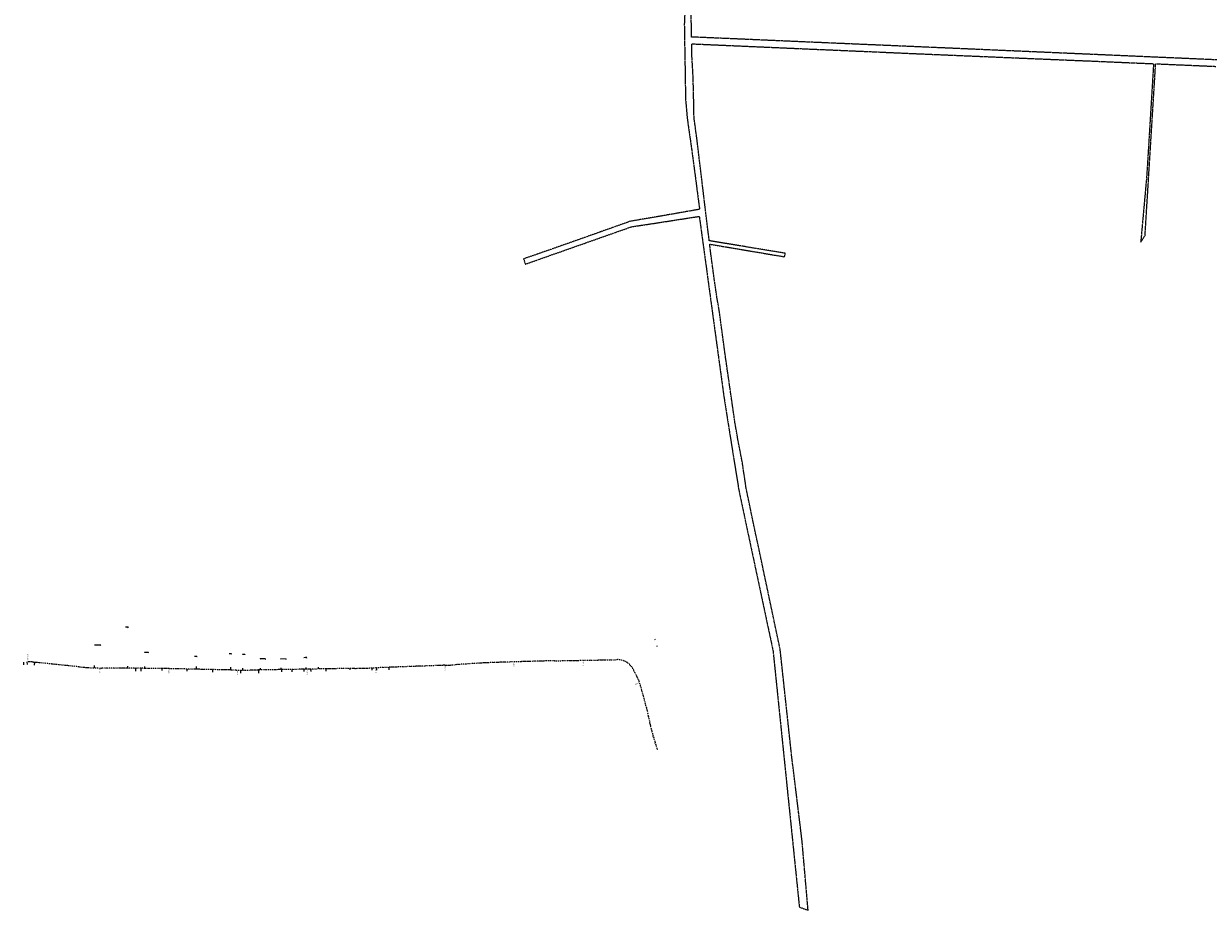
# Model space of a CAD drawing. Header units: millimetres. Extents: x 1024 to 29474, y -14562 to 6512.
# Tile 53 of 83: x 25768 to 27485, y 708 to 1993. Entities that reach past the tile are written whole.
import ezdxf
from ezdxf.enums import TextEntityAlignment as Align

# ---------------------------------------------------------------- set-up
doc = ezdxf.new("R2010")
doc.units = ezdxf.units.MM
doc.linetypes.add('DASHDOT', pattern=[25.4, 12.7, -6.35, 0, -6.35])
doc.linetypes.add('EGUG', pattern=[1, 0.5, -0.5])
for name, color, linetype, lineweight in [('D.O. Kilometraż', 250, 'Continuous', 20), ('D.O. ob 8x30', 4, 'Continuous', 25), ('D.O. oś pikieta', 250, 'DASHDOT', 20), ('D.O. Pobocze', 43, 'Continuous', 13), ('Numery_uzytkow', 3, 'Continuous', 9), ('Uzytki', 3, 'EGUG', 18)]:
    doc.layers.add(name, color=color, linetype=linetype, lineweight=lineweight)
doc.styles.get("Standard").update_dxf_attribs({"font": 'arial.ttf'})
doc.dimstyles.new('ISO-25', dxfattribs={"dimscale": 0.25, "dimtxt": 2.5, "dimasz": 2.5, "dimexe": 1.25, "dimexo": 0.625, "dimtad": 1, "dimtxsty": 'Standard', "dimblk": 'OBLIQUE', "dimcen": 2.5, "dimse1": 1, "dimse2": 1, "dimadec": 0, "dimazin": 0, "dimtfac": 1, "dimtmove": 0, "dimatfit": 3, "dimfxl": 1, "dimarcsym": 0})

# ---------------------------------------------------------------- blocks, each defined once
blk = doc.blocks.new('Wykno-Rudnik')
at = {"layer": 'Uzytki'}
for p, q in [((5573.6, 2013.1), (5572.7, 1992.3)), ((5583.1, 1983.5), (5582.6, 2009)), ((5572.7, 1992.3), (5572.9, 1979.6)), ((5572.9, 1979.6), (5573.1, 1966.9)), ((5583.2, 1973.4), (5583.1, 1983.5)), ((5573.1, 1966.9), (5573.4, 1949.1)), ((5780.3, 1964.8), (5583.2, 1973.4)), ((5583.7, 1946.7), (5583.4, 1963.5)), ((5583.4, 1963.5), (5649.4, 1960.6)), ((5649.4, 1960.6), (5669.4, 1959.7)), ((5669.4, 1959.7), (5709.4, 1958)), ((5709.4, 1958), (5749.4, 1956.2)), ((5889.7, 1960.1), (5780.3, 1964.8)), ((6055.1, 1952.9), (5889.7, 1960.1)), ((5573.4, 1949.1), (5573.7, 1932.8)), ((5585, 1924.1), (5583.7, 1946.7)), ((5749.4, 1956.2), (5789.4, 1954.5)), ((5789.4, 1954.5), (5849.4, 1951.9)), ((5849.4, 1951.9), (5898.1, 1949.7)), ((5898.1, 1949.7), (6140.3, 1939.5)), ((6146, 1948.9), (6055.1, 1952.9)), ((6151.3, 1948.7), (6146, 1948.9)), ((6302.3, 1942.1), (6151.3, 1948.7)), ((6416.7, 1937.1), (6302.3, 1942.1)), ((5573.7, 1932.8), (5574.5, 1883.6)), ((5585.6, 1913.1), (5585, 1924.1)), ((6140.3, 1939.5), (6157.6, 1938.8)), ((6157.6, 1938.8), (6219.8, 1936.1)), ((6219.8, 1936.1), (6245.8, 1935)), ((6245.8, 1935), (6252.7, 1934.7)), ((6252.7, 1934.7), (6246.6, 1834.4)), ((6253.9, 1904.5), (6255.7, 1934.6)), ((6255.7, 1934.6), (6287.5, 1933.2)), ((6287.5, 1933.2), (6302.4, 1932.6)), ((6302.4, 1932.6), (6343.1, 1930.8)), ((5586.1, 1889.2), (5585.6, 1913.1)), ((5586.3, 1882.6), (5586.1, 1889.2)), ((6250.3, 1846.6), (6253.9, 1904.5)), ((5574.5, 1883.6), (5576.9, 1855.7)), ((5586.8, 1857.4), (5586.3, 1882.6)), ((5576.9, 1855.7), (5576.9, 1855.4)), ((5576.9, 1855.4), (5577.1, 1854.2)), ((5577.1, 1854.2), (5577.3, 1852.7)), ((5586.9, 1856.1), (5586.8, 1857.4)), ((5587, 1854.8), (5586.9, 1856.1)), ((5590.6, 1828.7), (5587, 1854.8)), ((5577.3, 1852.7), (5580.3, 1831.7)), ((6249.4, 1832), (6250.3, 1846.6)), ((5580.3, 1831.7), (5583.4, 1810.2)), ((5591, 1825.7), (5590.6, 1828.7)), ((5593.4, 1805.3), (5591, 1825.7)), ((6246.6, 1834.4), (6242.8, 1772.6)), ((6245.7, 1771.8), (6249.4, 1832)), ((5583.4, 1810.2), (5586.5, 1786.9)), ((5599.2, 1757.4), (5593.4, 1805.3)), ((5586.5, 1786.9), (5589.4, 1765.1)), ((6242.6, 1770.1), (6234.1, 1676)), ((6242.4, 1718.9), (6245.6, 1769.3)), ((6242.7, 1771.3), (6242.6, 1770.1)), ((6242.8, 1772.6), (6242.7, 1771.3)), ((6245.6, 1770.5), (6245.7, 1771.8)), ((6245.6, 1769.3), (6245.6, 1770.5)), ((5589.4, 1765.1), (5591.1, 1751.9)), ((5591.1, 1751.9), (5594.8, 1723.7)), ((5601.3, 1739.9), (5599.2, 1757.4)), ((5605.6, 1703.9), (5601.3, 1739.9)), ((5594.8, 1723.7), (5533.4, 1712.9)), ((6240.4, 1685.8), (6242.4, 1718.9)), ((5494.4, 1706.3), (5451, 1690.9)), ((5511.9, 1709.3), (5494.4, 1706.3)), ((5496.1, 1698.4), (5528.4, 1703.3)), ((5522, 1711), (5511.9, 1709.3)), ((5528.5, 1712.1), (5522, 1711)), ((5528.4, 1703.3), (5594.4, 1713.5)), ((5533.4, 1712.9), (5528.5, 1712.1)), ((5594.4, 1713.5), (5602, 1658)), ((5608.9, 1678.1), (5605.6, 1703.9)), ((5451, 1690.9), (5392.3, 1670.1)), ((5394.4, 1662.6), (5496.1, 1698.4)), ((6234.1, 1676), (6240.4, 1685.8)), ((5392.3, 1670.1), (5339.8, 1651.8)), ((5719, 1660), (5608.9, 1678.1)), ((5611.1, 1659.7), (5609.5, 1673.2)), ((5609.5, 1673.2), (5718, 1654.9)), ((5339.8, 1651.8), (5342.3, 1644.2)), ((5342.3, 1644.2), (5370.6, 1654.2)), ((5370.6, 1654.2), (5374.3, 1655.5)), ((5374.3, 1655.5), (5382.7, 1658.5)), ((5382.7, 1658.5), (5394.4, 1662.6)), ((5602, 1658), (5604.5, 1639.9)), ((5613.6, 1641), (5611.1, 1659.7)), ((5718, 1654.9), (5719, 1660)), ((5604.5, 1639.9), (5605.8, 1630)), ((5616.2, 1621.9), (5613.6, 1641)), ((5605.8, 1630), (5608.2, 1612.5)), ((5617.5, 1612.9), (5616.2, 1621.9)), ((5608.2, 1612.5), (5620, 1525.8)), ((5620.2, 1594.6), (5617.5, 1612.9)), ((5623.3, 1577.2), (5620.2, 1594.6)), ((5624.6, 1567.3), (5623.3, 1577.2)), ((5632.3, 1510.4), (5624.6, 1567.3)), ((5620, 1525.8), (5620.6, 1521.8)), ((5620.6, 1521.8), (5621.1, 1517.7)), ((5621.1, 1517.7), (5624.9, 1490.3)), ((5637.9, 1471.5), (5632.3, 1510.4)), ((5624.9, 1490.3), (5626.3, 1480)), ((5626.3, 1480), (5628.9, 1460.8)), ((5628.9, 1460.8), (5630.1, 1452.2)), ((5646.3, 1413.4), (5637.9, 1471.5)), ((5630.1, 1452.2), (5636.2, 1413.2)), ((5636.2, 1413.2), (5639, 1395.9)), ((5650, 1392.3), (5646.3, 1413.4)), ((5639, 1395.9), (5644.3, 1362.7)), ((5650.4, 1389.7), (5650, 1392.3)), ((5651.8, 1382.3), (5650.4, 1389.7)), ((5653.8, 1372.5), (5651.8, 1382.3)), ((5644.3, 1362.7), (5651.6, 1317.5)), ((5655.2, 1365.1), (5653.8, 1372.5)), ((5655.8, 1362.1), (5655.2, 1365.1)), ((5656.8, 1356.6), (5655.8, 1362.1)), ((5662.4, 1319.2), (5656.8, 1356.6)), ((5651.6, 1317.5), (5664.3, 1257.5)), ((5675.7, 1255.2), (5662.4, 1319.2)), ((5664.3, 1257.5), (5665.6, 1251.6)), ((5677.4, 1247.6), (5675.7, 1255.2)), ((5665.6, 1251.6), (5667.6, 1242)), ((5667.6, 1242), (5701.3, 1083.8)), ((5679.1, 1240), (5677.4, 1247.6)), ((5682.2, 1225.3), (5679.1, 1240)), ((5684.6, 1213.8), (5682.2, 1225.3)), ((5711.6, 1086), (5684.6, 1213.8)), ((5701.3, 1083.8), (5720.8, 894.2)), ((5728.6, 928.9), (5711.6, 1086)), ((5732.2, 900), (5728.6, 928.9)), ((5720.8, 894.2), (5721.6, 885.8)), ((5732.8, 895.1), (5732.2, 900)), ((5733.4, 890.1), (5732.8, 895.1)), ((5721.6, 885.8), (5724.8, 855.1)), ((5738.4, 849.3), (5733.4, 890.1)), ((5724.8, 855.1), (5739.4, 712.7)), ((5740.7, 830.6), (5738.4, 849.3)), ((5741.1, 827.4), (5740.7, 830.6)), ((5742.4, 816.6), (5741.1, 827.4)), ((5743.2, 809.5), (5742.4, 816.6)), ((5743.6, 805.9), (5743.2, 809.5)), ((5752.1, 707.9), (5743.6, 805.9)), ((5739.4, 712.7), (5752.1, 707.9))]:
    blk.add_line(p, q, dxfattribs=at)
at = {"layer": 'Numery_uzytkow', "width": 0.7}
blk.add_text('dr', height=1, dxfattribs=at).set_placement((5644, 1388.6), align=Align.TOP_LEFT)
blk = doc.blocks.new('_Oblique')
at = {"color": 0, "linetype": 'ByBlock', "lineweight": -2}
blk.add_line((-0.5, -0.5), (0.5, 0.5), dxfattribs=at)
blk = doc.blocks.new('*D209')
at = {"layer": 'D.O. Pobocze', "color": 0, "lineweight": -2}
for p, q in [((26177, 1074), (26174.5, 1073.9)), ((26178.8, 1074), (26177, 1074))]:
    blk.add_line(p, q, dxfattribs=at)
at = {"layer": 'Defpoints', "color": 0}
for p in [(26177, 1074), (26177.3, 1057.3), (26179.1, 1057.3)]:
    blk.add_point(p, dxfattribs=at)
at = {"layer": 'D.O. Pobocze', "color": 0, "lineweight": -2, "xscale": 0.625, "yscale": 0.625, "zscale": 0.625}
for p, rotation in [((26177, 1074), 180.9674482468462), ((26178.8, 1074), 0.9674482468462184)]:
    blk.add_blockref('_Oblique', p, dxfattribs=dict(at, rotation=rotation))
at = {"layer": 'D.O. Pobocze', "color": 0, "insert": (26175.4, 1074.5), "char_height": 0.625, "attachment_point": 5, "rotation": 0.9674}
blk.add_mtext('1,86', dxfattribs=at)
blk = doc.blocks.new('*D210')
at = {"layer": 'D.O. Pobocze', "color": 0, "lineweight": -2}
blk.add_line((26148.8, 1072.1), (26140.9, 1072), dxfattribs=at)
at = {"layer": 'Defpoints', "color": 0}
for p in [(26140.9, 1072), (26141.2, 1056.7), (26149.1, 1056.8)]:
    blk.add_point(p, dxfattribs=at)
at = {"layer": 'D.O. Pobocze', "color": 0, "lineweight": -2, "xscale": 0.625, "yscale": 0.625, "zscale": 0.625}
for p, rotation in [((26140.9, 1072), 180.9674482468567), ((26148.8, 1072.1), 0.9674482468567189)]:
    blk.add_blockref('_Oblique', p, dxfattribs=dict(at, rotation=rotation))
at = {"layer": 'D.O. Pobocze', "color": 0, "insert": (26144.9, 1072.6), "char_height": 0.625, "attachment_point": 5, "rotation": 0.9674}
blk.add_mtext('7,92', dxfattribs=at)
blk = doc.blocks.new('*D211')
at = {"layer": 'D.O. Pobocze', "color": 0, "lineweight": -2}
blk.add_line((26118.8, 1072.2), (26111.1, 1072.1), dxfattribs=at)
at = {"layer": 'Defpoints', "color": 0}
for p in [(26111.1, 1072.1), (26111.3, 1056.2), (26119.1, 1056.3)]:
    blk.add_point(p, dxfattribs=at)
at = {"layer": 'D.O. Pobocze', "color": 0, "lineweight": -2, "xscale": 0.625, "yscale": 0.625, "zscale": 0.625}
for p, rotation in [((26111.1, 1072.1), 180.9674482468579), ((26118.8, 1072.2), 0.9674482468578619)]:
    blk.add_blockref('_Oblique', p, dxfattribs=dict(at, rotation=rotation))
at = {"layer": 'D.O. Pobocze', "color": 0, "insert": (26114.9, 1072.7), "char_height": 0.625, "attachment_point": 5, "rotation": 0.9674}
blk.add_mtext('7,78', dxfattribs=at)
blk = doc.blocks.new('*D212')
at = {"layer": 'D.O. Pobocze', "color": 0, "lineweight": -2}
blk.add_line((26089.1, 1078.8), (26085.7, 1078.8), dxfattribs=at)
at = {"layer": 'Defpoints', "color": 0}
for p in [(26085.7, 1078.8), (26085.7, 1055.8), (26089.1, 1055.8)]:
    blk.add_point(p, dxfattribs=at)
at = {"layer": 'D.O. Pobocze', "color": 0, "lineweight": -2, "xscale": 0.625, "yscale": 0.625, "zscale": 0.625}
for p, rotation in [((26085.7, 1078.8), 180.0223200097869), ((26089.1, 1078.8), 0.02232000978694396)]:
    blk.add_blockref('_Oblique', p, dxfattribs=dict(at, rotation=rotation))
at = {"layer": 'D.O. Pobocze', "color": 0, "insert": (26087.4, 1079.3), "char_height": 0.625, "attachment_point": 5, "rotation": 0.0223}
blk.add_mtext('3,37', dxfattribs=at)
blk = doc.blocks.new('*D213')
at = {"layer": 'D.O. Pobocze', "color": 0, "lineweight": -2}
for p, q in [((26068.4, 1079.6), (26066.4, 1079.7)), ((26069.6, 1079.6), (26068.4, 1079.6))]:
    blk.add_line(p, q, dxfattribs=at)
at = {"layer": 'Defpoints', "color": 0}
for p in [(26068.4, 1079.6), (26067.9, 1056.1), (26069.1, 1056.1)]:
    blk.add_point(p, dxfattribs=at)
at = {"layer": 'D.O. Pobocze', "color": 0, "lineweight": -2, "xscale": 0.625, "yscale": 0.625, "zscale": 0.625}
for p, rotation in [((26068.4, 1079.6), 178.7437179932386), ((26069.6, 1079.6), 358.7437179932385)]:
    blk.add_blockref('_Oblique', p, dxfattribs=dict(at, rotation=rotation))
at = {"layer": 'D.O. Pobocze', "color": 0, "insert": (26067.1, 1080.2), "char_height": 0.625, "attachment_point": 5, "rotation": 358.7437}
blk.add_mtext('1,2', dxfattribs=at)
blk = doc.blocks.new('*D214')
at = {"layer": 'D.O. Pobocze', "color": 0, "lineweight": -2}
for p, q in [((26018.6, 1075.5), (26016.1, 1075.6)), ((26019.5, 1075.5), (26018.6, 1075.5))]:
    blk.add_line(p, q, dxfattribs=at)
at = {"layer": 'Defpoints', "color": 0}
for p in [(26018.6, 1075.5), (26018.2, 1057.2), (26019.1, 1057.2)]:
    blk.add_point(p, dxfattribs=at)
at = {"layer": 'D.O. Pobocze', "color": 0, "lineweight": -2, "xscale": 0.625, "yscale": 0.625, "zscale": 0.625}
for p, rotation in [((26018.6, 1075.5), 178.7437179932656), ((26019.5, 1075.5), 358.7437179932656)]:
    blk.add_blockref('_Oblique', p, dxfattribs=dict(at, rotation=rotation))
at = {"layer": 'D.O. Pobocze', "color": 0, "insert": (26017, 1076.1), "char_height": 0.625, "attachment_point": 5, "rotation": 358.7437}
blk.add_mtext('0,92', dxfattribs=at)
blk = doc.blocks.new('*D215')
at = {"layer": 'D.O. Pobocze', "color": 0, "lineweight": -2}
blk.add_line((25949.3, 1081.7), (25943.7, 1081.7), dxfattribs=at)
at = {"layer": 'Defpoints', "color": 0}
for p in [(25943.7, 1081.7), (25943.5, 1058.5), (25949.1, 1058.5)]:
    blk.add_point(p, dxfattribs=at)
at = {"layer": 'D.O. Pobocze', "color": 0, "lineweight": -2, "xscale": 0.625, "yscale": 0.625, "zscale": 0.625}
for p, rotation in [((25943.7, 1081.7), 179.5562968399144), ((25949.3, 1081.7), 359.5562968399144)]:
    blk.add_blockref('_Oblique', p, dxfattribs=dict(at, rotation=rotation))
at = {"layer": 'D.O. Pobocze', "color": 0, "insert": (25946.5, 1082.2), "char_height": 0.625, "attachment_point": 5, "rotation": 359.5563}
blk.add_mtext('5,66', dxfattribs=at)
blk = doc.blocks.new('*D216')
at = {"layer": 'D.O. Pobocze', "color": 0, "lineweight": -2}
for p, q in [((25919.4, 1118.1), (25916.2, 1118.1)), ((25919.6, 1118.1), (25919.4, 1118.1)), ((25919.6, 1118.1), (25920.2, 1118.1))]:
    blk.add_line(p, q, dxfattribs=at)
at = {"layer": 'Defpoints', "color": 0}
for p in [(25919.4, 1118.1), (25919, 1058.7), (25919.1, 1058.7)]:
    blk.add_point(p, dxfattribs=at)
at = {"layer": 'D.O. Pobocze', "color": 0, "lineweight": -2, "xscale": 0.625, "yscale": 0.625, "zscale": 0.625}
for p, rotation in [((25919.4, 1118.1), 359.6037436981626), ((25919.6, 1118.1), 179.6037436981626)]:
    blk.add_blockref('_Oblique', p, dxfattribs=dict(at, rotation=rotation))
at = {"layer": 'D.O. Pobocze', "color": 0, "insert": (25917.2, 1118.7), "char_height": 0.625, "attachment_point": 5, "rotation": 359.6037}
blk.add_mtext('0,13', dxfattribs=at)
blk = doc.blocks.new('*D217')
at = {"layer": 'D.O. Pobocze', "color": 0, "lineweight": -2}
blk.add_line((25880, 1091.9), (25871.3, 1092.1), dxfattribs=at)
at = {"layer": 'Defpoints', "color": 0}
for p in [(25871.3, 1092.1), (25870.4, 1059.2), (25879.1, 1059)]:
    blk.add_point(p, dxfattribs=at)
at = {"layer": 'D.O. Pobocze', "color": 0, "lineweight": -2, "xscale": 0.625, "yscale": 0.625, "zscale": 0.625}
for p, rotation in [((25871.3, 1092.1), 178.4805955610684), ((25880, 1091.9), 358.4805955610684)]:
    blk.add_blockref('_Oblique', p, dxfattribs=dict(at, rotation=rotation))
at = {"layer": 'D.O. Pobocze', "color": 0, "insert": (25875.6, 1092.5), "char_height": 0.625, "attachment_point": 5, "rotation": 358.4806}
blk.add_mtext('8,77', dxfattribs=at)

msp = doc.modelspace()

# ---------------------------------------------------------------- hatches: boundary and pattern name
at = {"layer": 'D.O. oś pikieta', "ltscale": 0.3}
h = msp.add_hatch(color=256, dxfattribs=at)
h.dxf.hatch_style = 1
h.paths.add_polyline_path([(25773.746, 1067.945), (25774.146, 1067.947, 0.41720098), (25774.756, 1067.351), (25774.762, 1066.951, -0.41720098)])
h.paths.add_polyline_path([(25773.746, 1067.945, -0.41123244), (25774.729, 1068.951), (25774.736, 1068.551, 0.41123244), (25774.146, 1067.947)])
h = msp.add_hatch(color=256, dxfattribs=at)
h.dxf.hatch_style = 1
h.paths.add_polyline_path([(25774.736, 1068.551, -0.41421356), (25775.346, 1067.961, -0.41421356), (25774.756, 1067.351), (25774.746, 1067.951)])
h = msp.add_hatch(color=256, dxfattribs=at)
h.dxf.hatch_style = 1
h.paths.add_polyline_path([(26478.879, 1068.49, -0.41421356), (26479.482, 1067.893, -0.41421356), (26478.884, 1067.29), (26478.882, 1067.89)])
h = msp.add_hatch(color=256, dxfattribs=at)
h.dxf.hatch_style = 1
h.paths.add_polyline_path([(26578.851, 1070.803, -0.41421356), (26579.454, 1070.206, -0.41421356), (26578.856, 1069.603), (26578.854, 1070.203)])
h = msp.add_hatch(color=256, dxfattribs=at)
h.dxf.hatch_style = 1
h.paths.add_polyline_path([(25879.14, 1059.569, -0.41421356), (25879.743, 1058.972, -0.41421356), (25879.146, 1058.369), (25879.143, 1058.969)])
h = msp.add_hatch(color=256, dxfattribs=at)
h.dxf.hatch_style = 1
h.paths.add_polyline_path([(25979.135, 1058.658, -0.41421356), (25979.738, 1058.061, -0.41421356), (25979.141, 1057.458), (25979.138, 1058.058)])
h = msp.add_hatch(color=256, dxfattribs=at)
h.dxf.hatch_style = 1
h.paths.add_polyline_path([(26079.111, 1056.491, -0.41421356), (26079.714, 1055.894, -0.41421356), (26079.117, 1055.291), (26079.114, 1055.891)])
h = msp.add_hatch(color=256, dxfattribs=at)
h.dxf.hatch_style = 1
h.paths.add_polyline_path([(26179.113, 1057.905, -0.41421356), (26179.716, 1057.308, -0.41421356), (26179.119, 1056.705), (26179.116, 1057.305)])
h = msp.add_hatch(color=256, dxfattribs=at)
h.dxf.hatch_style = 1
h.paths.add_polyline_path([(26279.077, 1059.913, -0.41421356), (26279.68, 1059.316, -0.41421356), (26279.083, 1058.713), (26279.08, 1059.313)])
h = msp.add_hatch(color=256, dxfattribs=at)
h.dxf.hatch_style = 1
h.paths.add_polyline_path([(26379.01, 1063.575, -0.41421356), (26379.613, 1062.978, -0.41421356), (26379.016, 1062.375), (26379.013, 1062.975)])
h = msp.add_hatch(color=256, dxfattribs=at)
h.dxf.hatch_style = 1
h.paths.add_polyline_path([(26661.643, 1037.661, -0.41421356), (26661.218, 1036.926, -0.41421356), (26660.484, 1037.351), (26661.064, 1037.506)])
h = msp.add_hatch(color=256, dxfattribs=at)
h.dxf.hatch_style = 1
h.paths.add_polyline_path([(26686.2, 941.789), (26686.299, 941.402, 0.41720098), (26685.869, 940.666), (26685.482, 940.563, -0.41720098)])
h.paths.add_polyline_path([(26686.2, 941.789, -0.41123244), (26687.414, 941.079), (26687.028, 940.976, 0.41123244), (26686.299, 941.402)])
h = msp.add_hatch(color=256, dxfattribs=at)
h.dxf.hatch_style = 1
h.paths.add_polyline_path([(26686.2, 941.789), (26686.299, 941.402, 0.41720098), (26685.869, 940.666), (26685.482, 940.563, -0.41720098)])
h.paths.add_polyline_path([(26686.2, 941.789, -0.41123244), (26687.414, 941.079), (26687.028, 940.976, 0.41123244), (26686.299, 941.402)])
h = msp.add_hatch(color=256, dxfattribs=at)
h.dxf.hatch_style = 1
h.paths.add_polyline_path([(26687.028, 940.976, -0.41421356), (26686.603, 940.241, -0.41421356), (26685.869, 940.666), (26686.448, 940.821)])
h = msp.add_hatch(color=256, dxfattribs=at)
h.dxf.hatch_style = 1
h.paths.add_polyline_path([(26687.028, 940.976, -0.41421356), (26686.603, 940.241, -0.41421356), (26685.869, 940.666), (26686.448, 940.821)])

# ---------------------------------------------------------------- linework, layer by layer
at = {"layer": 'D.O. oś pikieta', "color": 0, "ltscale": 0.1}
for p, q in [((26683.145, 1100.278), (26684.107, 1100.551)), ((26685.967, 1090.684), (26686.929, 1090.957)), ((26685.967, 1090.684), (26686.929, 1090.957)), ((25789.554, 1067.325), (25789.479, 1066.327)), ((25799.501, 1066.299), (25799.426, 1065.302)), ((25809.448, 1065.274), (25809.374, 1064.277)), ((26398.967, 1064.595), (26398.994, 1063.596)), ((26408.944, 1065.267), (26408.972, 1064.268)), ((26418.922, 1065.935), (26418.949, 1064.935)), ((26428.903, 1066.537), (26428.931, 1065.537)), ((26438.891, 1067.04), (26438.919, 1066.04)), ((26448.882, 1067.445), (26448.91, 1066.445)), ((26458.877, 1067.761), (26458.905, 1066.761)), ((26468.873, 1068.065), (26468.901, 1067.065)), ((26488.864, 1068.674), (26488.891, 1067.674)), ((26498.859, 1068.978), (26498.887, 1067.978)), ((26508.855, 1069.273), (26508.882, 1068.273)), ((26518.851, 1069.536), (26518.879, 1068.537)), ((26528.848, 1069.765), (26528.876, 1068.766)), ((26538.847, 1069.964), (26538.874, 1068.965)), ((26548.845, 1070.149), (26548.873, 1069.149)), ((26558.843, 1070.333), (26558.871, 1069.334)), ((26568.841, 1070.518), (26568.869, 1069.518)), ((26588.838, 1070.887), (26588.866, 1069.887)), ((26598.836, 1071.072), (26598.864, 1070.072)), ((26608.835, 1071.256), (26608.862, 1070.257)), ((26618.811, 1071.44), (26618.882, 1070.442)), ((26628.845, 1071.622), (26628.845, 1070.622)), ((26638.363, 1068.826), (26638.843, 1069.703)), ((25819.396, 1064.248), (25819.321, 1063.251)), ((25829.343, 1063.223), (25829.268, 1062.226)), ((25839.29, 1062.198), (25839.216, 1061.2)), ((25849.236, 1061.179), (25849.167, 1060.181)), ((25859.185, 1060.323), (25859.142, 1059.323)), ((25869.133, 1059.754), (25869.161, 1058.754)), ((25889.128, 1059.389), (25889.156, 1058.39)), ((25899.128, 1059.32), (25899.156, 1058.321)), ((25909.128, 1059.251), (25909.156, 1058.251)), ((25919.128, 1059.182), (25919.156, 1058.182)), ((25929.127, 1059.113), (25929.155, 1058.113)), ((25939.127, 1059.044), (25939.155, 1058.044)), ((25949.127, 1058.97), (25949.155, 1057.97)), ((25959.126, 1058.866), (25959.154, 1057.866)), ((25969.125, 1058.729), (25969.153, 1057.73)), ((25989.122, 1058.355), (25989.15, 1057.356)), ((25999.12, 1058.136), (25999.147, 1057.137)), ((26009.128, 1057.917), (26009.134, 1056.917)), ((26019.126, 1057.698), (26019.132, 1056.698)), ((26029.123, 1057.479), (26029.129, 1056.479)), ((26039.121, 1057.26), (26039.127, 1056.26)), ((26049.118, 1057.04), (26049.124, 1056.04)), ((26059.116, 1056.821), (26059.122, 1055.821)), ((26069.103, 1056.602), (26069.131, 1055.602)), ((26089.1, 1056.331), (26089.128, 1055.331)), ((26099.099, 1056.454), (26099.127, 1055.454)), ((26109.098, 1056.623), (26109.126, 1055.623)), ((26119.096, 1056.792), (26119.124, 1055.792)), ((26129.095, 1056.96), (26129.123, 1055.961)), ((26139.094, 1057.129), (26139.121, 1056.13)), ((26149.092, 1057.298), (26149.12, 1056.299)), ((26159.091, 1057.467), (26159.119, 1056.467)), ((26169.089, 1057.636), (26169.117, 1056.636)), ((26189.086, 1057.974), (26189.114, 1056.974)), ((26199.085, 1058.142), (26199.113, 1057.143)), ((26209.084, 1058.311), (26209.111, 1057.312)), ((26219.082, 1058.48), (26219.11, 1057.48)), ((26229.081, 1058.649), (26229.109, 1057.649)), ((26239.079, 1058.818), (26239.107, 1057.818)), ((26249.078, 1058.99), (26249.106, 1057.99)), ((26259.076, 1059.197), (26259.103, 1058.198)), ((26269.072, 1059.472), (26269.1, 1058.472)), ((26289.059, 1060.178), (26289.087, 1059.178)), ((26299.053, 1060.544), (26299.08, 1059.544)), ((26309.046, 1060.909), (26309.074, 1059.91)), ((26319.039, 1061.275), (26319.067, 1060.276)), ((26329.033, 1061.641), (26329.06, 1060.641)), ((26339.026, 1062.007), (26339.054, 1061.007)), ((26349.019, 1062.372), (26349.047, 1061.373)), ((26359.012, 1062.738), (26359.04, 1061.739)), ((26369.006, 1063.104), (26369.034, 1062.104)), ((26378.999, 1063.475), (26379.027, 1062.475)), ((26388.987, 1063.956), (26389.015, 1062.956)), ((26646.475, 1063.434), (26647.249, 1064.067)), ((26652.032, 1055.307), (26652.921, 1055.763)), ((26656.735, 1046.51), (26657.646, 1046.923)), ((26663.417, 1027.781), (26664.379, 1028.054)), ((26666.112, 1018.151), (26667.074, 1018.424)), ((26668.647, 1008.478), (26669.609, 1008.751)), ((26670.917, 998.74), (26671.879, 999.013)), ((26673.115, 988.984), (26674.077, 989.257)), ((26675.312, 979.229), (26676.274, 979.502)), ((26677.636, 969.503), (26678.598, 969.776)), ((26680.323, 959.871), (26681.285, 960.144)), ((26683.145, 950.278), (26684.107, 950.551))]:
    msp.add_line(p, q, dxfattribs=at)
at = {"layer": 'D.O. oś pikieta', "ltscale": 0.1}
for p, q in [((25782.436, 1067.556), (25785.665, 1067.223)), ((25848.189, 1060.778), (25785.665, 1067.223)), ((25848.189, 1060.778), (25785.665, 1067.223)), ((26416.946, 1065.306), (26393.807, 1063.747)), ((26416.946, 1065.306), (26393.807, 1063.747)), ((26501.657, 1068.563), (26453.736, 1067.104)), ((26501.657, 1068.563), (26453.736, 1067.104)), ((26537.56, 1069.44), (26628.689, 1071.123)), ((26537.56, 1069.44), (26628.689, 1071.123)), ((25943.836, 1058.511), (25881.658, 1058.941)), ((25943.836, 1058.511), (25881.658, 1058.941)), ((26076.273, 1055.945), (25988.862, 1057.862)), ((26076.273, 1055.945), (25988.862, 1057.862)), ((26248.119, 1058.47), (26095.677, 1055.896)), ((26378.487, 1062.951), (26277.656, 1059.26)), ((26378.487, 1062.951), (26277.656, 1059.26)), ((26656.164, 1048.705), (26651.38, 1057.566)), ((26656.164, 1048.705), (26651.38, 1057.566)), ((26666.343, 1019.191), (26662.386, 1033.312)), ((26666.343, 1019.191), (26662.386, 1033.312)), ((26670.769, 1001.668), (26676.254, 977.319)), ((26670.769, 1001.668), (26676.254, 977.319)), ((26680.303, 961.71), (26686.448, 940.821)), ((26680.303, 961.71), (26686.448, 940.821))]:
    msp.add_line(p, q, dxfattribs=at)
for centre, radius, start, end in [((25774.746, 992.951), 75, 84.114493, 90), ((26484.16, 67.567), 1000, 91.743431, 93.853969), ((26484.16, 67.567), 1000, 91.743431, 93.853969), ((26592.928, -1930.049), 3000, 91.05752, 91.743431), ((26592.928, -1930.049), 3000, 91.05752, 91.743431), ((26629.151, 1046.127), 25, 27.230849, 91.05752), ((26629.151, 1046.127), 25, 27.230849, 91.05752), ((25884.078, 1408.933), 350, 264.114493, 269.603744), ((25884.078, 1408.933), 350, 264.114493, 269.603744), ((25923.089, -1941.417), 3000, 88.743718, 89.603744), ((25923.089, -1941.417), 3000, 88.743718, 89.603744), ((26087.235, 1555.825), 500, 268.743718, 270.967448), ((26087.235, 1555.825), 500, 268.743718, 270.967448), ((26222.792, 2558.257), 1500, 270.967448, 272.096101), ((26222.792, 2558.257), 1500, 270.967448, 272.096101), ((26360.2, 1562.616), 500, 272.096101, 273.853969), ((26360.2, 1562.616), 500, 272.096101, 273.853969), ((26590.168, 1013.074), 75, 15.654375, 28.364664), ((26590.168, 1013.074), 75, 15.654375, 28.364664), ((26329.326, 924.749), 350, 12.695289, 15.654375), ((26329.326, 924.749), 350, 12.695289, 15.654375), ((26920.142, 1032.26), 250, 192.695289, 196.39149), ((26920.142, 1032.26), 250, 192.695289, 196.39149)]:
    msp.add_arc(centre, radius, start, end, dxfattribs=at)
at = {"layer": 'D.O. Pobocze'}
for p, q in [((25768.77, 1063.817), (25768.444, 1067.686)), ((25773.734, 1063.933), (25773.677, 1067.944)), ((25784.171, 1062.973), (25784.62, 1067.331)), ((25870.505, 1062.449), (25870.378, 1059.201)), ((25919.035, 1061.501), (25919.016, 1058.683)), ((25930.765, 1054.271), (25930.795, 1058.601)), ((25938.511, 1054.382), (25938.539, 1058.548)), ((25943.495, 1061.026), (25943.478, 1058.514)), ((25969.195, 1055.497), (25969.237, 1058.228)), ((26005.395, 1054.656), (26005.458, 1057.498)), ((26018.29, 1061.067), (26018.205, 1057.218)), ((26042.687, 1053.204), (26042.763, 1056.68)), ((26068.009, 1060.144), (26067.921, 1056.128)), ((26083.034, 1051.297), (26083.072, 1055.842)), ((26085.755, 1058.888), (26085.745, 1055.827)), ((26109.094, 1051.669), (26109.019, 1056.121)), ((26111.288, 1058.625), (26111.329, 1056.16)), ((26141.145, 1059.177), (26141.187, 1056.665)), ((26142.756, 1053.343), (26142.699, 1056.69)), ((26157.66, 1053.659), (26157.604, 1056.942)), ((26174.714, 1053.912), (26174.658, 1057.23)), ((26177.217, 1059.853), (26177.261, 1057.274)), ((26184.792, 1054.066), (26184.736, 1057.4)), ((26195.184, 1060.192), (26195.229, 1057.577)), ((26206.974, 1054.482), (26206.919, 1057.775)), ((26241.304, 1056.355), (26241.271, 1058.355)), ((26273.624, 1056.032), (26273.52, 1059.115)), ((26280.28, 1055.803), (26280.151, 1059.351)), ((26298.205, 1056.376), (26298.072, 1060.007))]:
    msp.add_line(p, q, dxfattribs=at)

# ---------------------------------------------------------------- block references
at = {"layer": 'D.O. ob 8x30'}
msp.add_blockref('Wykno-Rudnik', (21153.042, 0), dxfattribs=at)

# ---------------------------------------------------------------- texts
at = {"layer": 'D.O. Kilometraż', "ltscale": 0.3, "char_height": 1.5, "width": 6.8462, "attachment_point": 1}
for s, insert, rotation in [('0+300', (26478.184, 1060.782), 90.160595), ('0+200', (26578.248, 1062.377), 90), ('0+900', (25878.104, 1051.798), 90.160595), ('0+800', (25978.124, 1051.137), 90.160595), ('0+700', (26077.723, 1049.02), 90.160595), ('0+600', (26178.372, 1049.834), 90.160595), ('0+500', (26278.232, 1052.259), 90.160595), ('0+400', (26378.382, 1055.727), 90.160595), ('0+100', (26653.901, 1036.318), 14.12714)]:
    msp.add_mtext(s, dxfattribs=dict(at, insert=insert, rotation=rotation))
at = {"layer": 'D.O. oś pikieta', "ltscale": 0.3, "insert": (25773.784, 1070.027), "char_height": 1.5, "width": 6.8462, "attachment_point": 1, "rotation": 90.022861}
msp.add_mtext('0+999,00', dxfattribs=at)

# ---------------------------------------------------------------- dimensions: what is measured, and where the dimension line sits
at = {"layer": 'D.O. Pobocze'}
for p1, p2, distance, picture, middle in [((25919.142, 1058.682), (25919.016, 1058.683), -59.425, '*D216', (25917.212, 1118.654)), ((25879.143, 1058.969), (25870.378, 1059.201), -32.918, '*D217', (25875.647, 1092.523)), ((25949.141, 1058.47), (25943.478, 1058.514), -23.209, '*D215', (25946.493, 1082.232)), ((26019.129, 1057.198), (26018.205, 1057.218), -18.314, '*D214', (26017.029, 1076.095)), ((26069.117, 1056.102), (26067.921, 1056.128), -23.495, '*D213', (26067.13, 1080.178)), ((26089.114, 1055.828), (26085.745, 1055.827), -22.963, '*D212', (26087.421, 1079.322)), ((26119.11, 1056.292), (26111.329, 1056.16), -15.924, '*D211', (26114.942, 1072.68)), ((26149.106, 1056.798), (26141.187, 1056.665), -15.342, '*D210', (26144.879, 1072.603)), ((26179.116, 1057.305), (26177.261, 1057.274), -16.71, '*D209', (26175.406, 1074.487))]:
    dim = msp.add_aligned_dim(p1=p1, p2=p2, distance=distance, dimstyle='ISO-25', dxfattribs=at)
    dim.commit()
    dim.dimension.update_dxf_attribs({"geometry": picture, "text_midpoint": middle})

doc.saveas('drawing.dxf')
